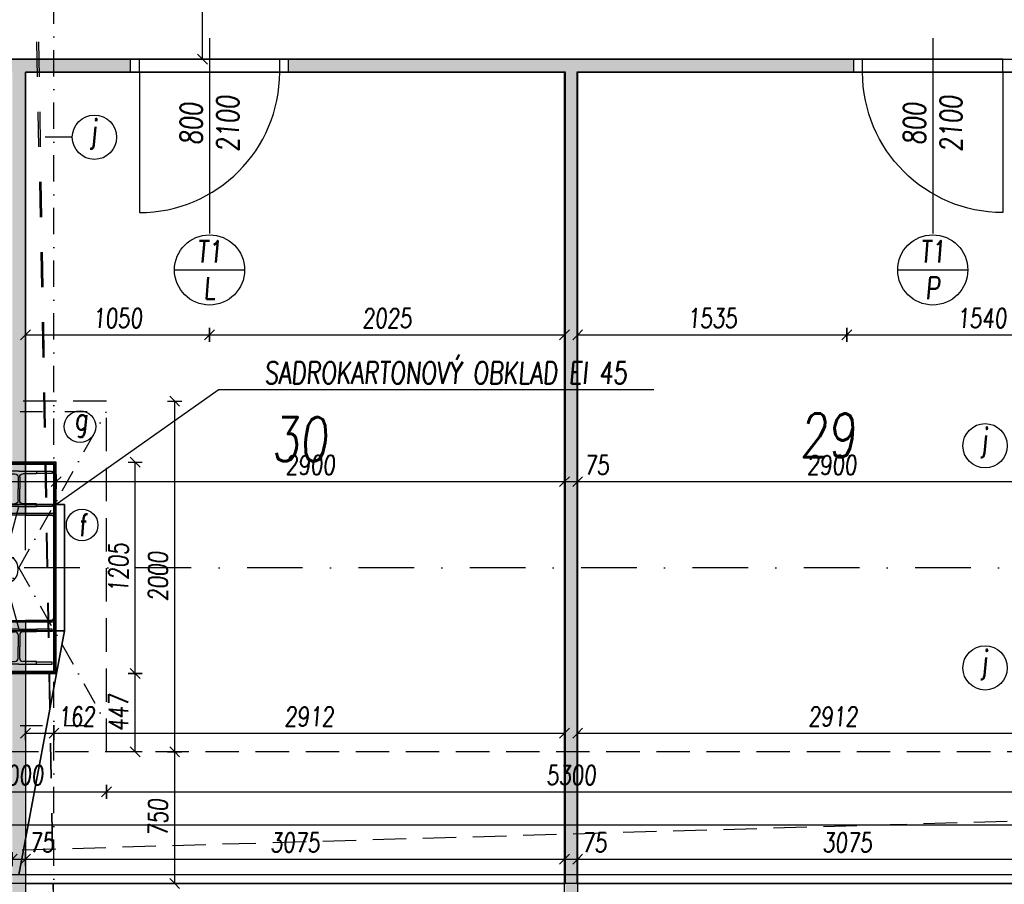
# Model space of a CAD drawing. Header units: millimetres. Extents: x 247761 to 294611, y 172579 to 236863.
# Tile 153 of 256: x 256715 to 262331, y 175051 to 179980. Entities that reach past the tile are written whole.
import ezdxf
from ezdxf.enums import TextEntityAlignment as Align

# ---------------------------------------------------------------- set-up
doc = ezdxf.new("R2010")
doc.units = ezdxf.units.MM
for name, pattern in [('CK_Čerchovaná 50', [6, 3, -1.5, 0, -1.5]), ('ČERCHOVANÁ', [25.4, 12.7, -6.35, 0, -6.35]), ('ČÁRKOVANÁ', [19.05, 12.7, -6.35]), ('ČÁRKOVANÁ01-01', [2, 1, -1])]:
    doc.linetypes.add(name, pattern=pattern)
for name, color, linetype in [('BOURÁNÍ PODLAHY', 30, 'Continuous'), ('FASÁDA DETAILNÍ', 4, 'Continuous'), ('HU-obrys', 3, 'Continuous'), ('HU-slaba odstin sedi 254', 254, 'Continuous'), ('KOTY', 7, 'Continuous'), ('KOTY 50', 7, 'Continuous'), ('KOTY-DVERE', 8, 'Continuous'), ('KÓTY BOURÁNÍ', 7, 'Continuous'), ('NOVA', 240, 'Continuous'), ('NOVÁ TENKÁ', 240, 'Continuous'), ('NOVÁ TLUSTÁ', 240, 'Continuous'), ('OSY', 7, 'Continuous'), ('POPIS2', 2, 'Continuous'), ('TENKA', 4, 'Continuous'), ('ŠRAFA', 253, 'Continuous')]:
    doc.layers.add(name, color=color, linetype=linetype)
doc.layers.add('DVERE', color=7, linetype='Continuous', true_color=0xf00000)
doc.layers.add('PLOCHY K PRONÁJMU', color=200, linetype='Continuous', plot=False)
doc.layers.add('PLOCHY_MISTNOSTI', color=180, linetype='Continuous', plot=False)
doc.styles.add('CS-ROMANS', font='romans.shx', dxfattribs={"width": 0.75, "oblique": 5})
doc.dimstyles.new('A_KÓTA_50', dxfattribs={"dimtxt": 110, "dimasz": 2, "dimexe": 100, "dimexo": 1500, "dimgap": 40, "dimtad": 1, "dimrnd": 1, "dimdsep": 46, "dimtxsty": 'CS-ROMANS', "dimblk": 'KOT_CARA20', "dimcen": 45, "dimse1": 1, "dimse2": 1, "dimclrd": 256, "dimclre": 256, "dimclrt": 256, "dimadec": 0, "dimazin": 0, "dimtfac": 1, "dimtix": 1, "dimtmove": 2, "dimatfit": 3, "dimldrblk": 'OBLIQUE', "dimfxl": 0, "dimtolj": 1, "dimarcsym": 0})

# ---------------------------------------------------------------- blocks, each defined once
blk = doc.blocks.new('A$C69D17D4D')
at = {"layer": 'FASÁDA DETAILNÍ'}
blk.add_lwpolyline([(1216, 1684), (-24484, 1684), (-24484, 24484), (1216, 24484)], close=True, dxfattribs=at)
blk = doc.blocks.new('NOVÁ PODLAHA')
at = {"layer": 'NOVA', "linetype": 'ČÁRKOVANÁ', "ltscale": 15}
blk.add_line((0, 0), (25700, 750), dxfattribs=at)
blk.add_lwpolyline([(750, 22050), (24950, 22050), (24950, 750), (750, 750)], close=True, dxfattribs=at)
at = {"layer": 'NOVA'}
blk.add_lwpolyline([(25700, 16457.5), (25700, 0), (0, 0), (0, 15942.5)], dxfattribs=at)
blk = doc.blocks.new('KOT_CARA20')
for p, q in [((0, 0), (-14.1, -14.1)), ((0, 20), (0, -20)), ((0, 0), (14.1, 14.1))]:
    blk.add_line(p, q)
blk = doc.blocks.new('*D64')
at = {"layer": 'Defpoints', "color": 0, "ltscale": 5, "transparency": 16777216}
for p in [(256673, 175379.5), (256748, 175384.7), (256748, 175193.8)]:
    blk.add_point(p, dxfattribs=at)
at = {"layer": 'KOTY 50', "lineweight": -2, "ltscale": 5, "transparency": 16777216}
for p, q in [((256671, 175193.8), (256669, 175193.8)), ((256673, 175193.8), (256748, 175193.8)), ((256750, 175193.8), (256752, 175193.8))]:
    blk.add_line(p, q, dxfattribs=at)
at = {"layer": 'KOTY 50', "lineweight": -2, "ltscale": 5, "transparency": 16777216, "xscale": 2, "yscale": 2, "zscale": 2}
blk.add_blockref('KOT_CARA20', (256673, 175193.8), dxfattribs=at)
at = {"layer": 'KOTY 50', "lineweight": -2, "ltscale": 5, "transparency": 16777216, "xscale": 2, "yscale": 2, "zscale": 2, "rotation": 180}
blk.add_blockref('KOT_CARA20', (256748, 175193.8), dxfattribs=at)
at = {"layer": 'KOTY 50', "ltscale": 5, "transparency": 16777216, "insert": (256841.3, 175288.8), "char_height": 110, "attachment_point": 5, "style": 'CS-ROMANS'}
blk.add_mtext('\\A1;75', dxfattribs=at)
blk = doc.blocks.new('_OBLIQUE')
at = {"color": 0, "linetype": 'ByBlock', "ltscale": 15}
blk.add_line((-0.5, -0.5), (0.5, 0.5), dxfattribs=at)
blk = doc.blocks.new('*D65')
at = {"layer": 'Defpoints', "color": 0, "ltscale": 5, "transparency": 16777216}
for p in [(259823, 175398.3), (256748, 175384.7), (259823, 175193.8)]:
    blk.add_point(p, dxfattribs=at)
at = {"layer": 'KOTY 50', "lineweight": -2, "ltscale": 5, "transparency": 16777216}
blk.add_line((256750, 175193.8), (259821, 175193.8), dxfattribs=at)
at = {"layer": 'KOTY 50', "lineweight": -2, "ltscale": 5, "transparency": 16777216, "xscale": 2, "yscale": 2, "zscale": 2, "rotation": 180}
blk.add_blockref('KOT_CARA20', (256748, 175193.8), dxfattribs=at)
at = {"layer": 'KOTY 50', "lineweight": -2, "ltscale": 5, "transparency": 16777216, "xscale": 2, "yscale": 2, "zscale": 2}
blk.add_blockref('KOT_CARA20', (259823, 175193.8), dxfattribs=at)
at = {"layer": 'KOTY 50', "ltscale": 5, "transparency": 16777216, "insert": (258285.5, 175288.8), "char_height": 110, "attachment_point": 5, "style": 'CS-ROMANS'}
blk.add_mtext('\\A1;3075', dxfattribs=at)
blk = doc.blocks.new('*D66')
at = {"layer": 'Defpoints', "color": 0, "ltscale": 5, "transparency": 16777216}
for p in [(259823, 175398.3), (259898, 175408.3), (259898, 175193.8)]:
    blk.add_point(p, dxfattribs=at)
at = {"layer": 'KOTY 50', "lineweight": -2, "ltscale": 5, "transparency": 16777216}
for p, q in [((259821, 175193.8), (259819, 175193.8)), ((259823, 175193.8), (259898, 175193.8)), ((259900, 175193.8), (259902, 175193.8))]:
    blk.add_line(p, q, dxfattribs=at)
at = {"layer": 'KOTY 50', "lineweight": -2, "ltscale": 5, "transparency": 16777216, "xscale": 2, "yscale": 2, "zscale": 2}
blk.add_blockref('KOT_CARA20', (259823, 175193.8), dxfattribs=at)
at = {"layer": 'KOTY 50', "lineweight": -2, "ltscale": 5, "transparency": 16777216, "xscale": 2, "yscale": 2, "zscale": 2, "rotation": 180}
blk.add_blockref('KOT_CARA20', (259898, 175193.8), dxfattribs=at)
at = {"layer": 'KOTY 50', "ltscale": 5, "transparency": 16777216, "insert": (259993.1, 175288.8), "char_height": 110, "attachment_point": 5, "style": 'CS-ROMANS'}
blk.add_mtext('\\A1;75', dxfattribs=at)
blk = doc.blocks.new('*D67')
at = {"layer": 'Defpoints', "color": 0, "ltscale": 5, "transparency": 16777216}
for p in [(259898, 175408.3), (262973, 175348.2), (262973, 175193.8)]:
    blk.add_point(p, dxfattribs=at)
at = {"layer": 'KOTY 50', "lineweight": -2, "ltscale": 5, "transparency": 16777216}
blk.add_line((259900, 175193.8), (262971, 175193.8), dxfattribs=at)
at = {"layer": 'KOTY 50', "lineweight": -2, "ltscale": 5, "transparency": 16777216, "xscale": 2, "yscale": 2, "zscale": 2, "rotation": 180}
blk.add_blockref('KOT_CARA20', (259898, 175193.8), dxfattribs=at)
at = {"layer": 'KOTY 50', "lineweight": -2, "ltscale": 5, "transparency": 16777216, "xscale": 2, "yscale": 2, "zscale": 2}
blk.add_blockref('KOT_CARA20', (262973, 175193.8), dxfattribs=at)
at = {"layer": 'KOTY 50', "ltscale": 5, "transparency": 16777216, "insert": (261435.5, 175288.8), "char_height": 110, "attachment_point": 5, "style": 'CS-ROMANS'}
blk.add_mtext('\\A1;3075', dxfattribs=at)
blk = doc.blocks.new('*D80')
at = {"layer": 'Defpoints', "color": 0, "ltscale": 5, "transparency": 16777216}
for p in [(256748, 176555.3), (256910.5, 176555.3), (256910.5, 175911.6)]:
    blk.add_point(p, dxfattribs=at)
at = {"layer": 'KOTY 50', "lineweight": -2, "ltscale": 5, "transparency": 16777216}
blk.add_line((256750, 175911.6), (256908.5, 175911.6), dxfattribs=at)
at = {"layer": 'KOTY 50', "lineweight": -2, "ltscale": 5, "transparency": 16777216, "xscale": 2, "yscale": 2, "zscale": 2, "rotation": 180}
blk.add_blockref('KOT_CARA20', (256748, 175911.6), dxfattribs=at)
at = {"layer": 'KOTY 50', "lineweight": -2, "ltscale": 5, "transparency": 16777216, "xscale": 2, "yscale": 2, "zscale": 2}
blk.add_blockref('KOT_CARA20', (256910.5, 175911.6), dxfattribs=at)
at = {"layer": 'KOTY 50', "ltscale": 5, "transparency": 16777216, "insert": (257039.7, 176006.6), "char_height": 110, "attachment_point": 5, "style": 'CS-ROMANS'}
blk.add_mtext('\\A1;162', dxfattribs=at)
blk = doc.blocks.new('*D81')
at = {"layer": 'Defpoints', "color": 0, "ltscale": 5, "transparency": 16777216}
for p in [(256910.5, 176555.3), (259823, 176057.1), (259823, 175911.6)]:
    blk.add_point(p, dxfattribs=at)
at = {"layer": 'KOTY 50', "lineweight": -2, "ltscale": 5, "transparency": 16777216}
blk.add_line((256912.5, 175911.6), (259821, 175911.6), dxfattribs=at)
at = {"layer": 'KOTY 50', "lineweight": -2, "ltscale": 5, "transparency": 16777216, "xscale": 2, "yscale": 2, "zscale": 2, "rotation": 180}
blk.add_blockref('KOT_CARA20', (256910.5, 175911.6), dxfattribs=at)
at = {"layer": 'KOTY 50', "lineweight": -2, "ltscale": 5, "transparency": 16777216, "xscale": 2, "yscale": 2, "zscale": 2}
blk.add_blockref('KOT_CARA20', (259823, 175911.6), dxfattribs=at)
at = {"layer": 'KOTY 50', "ltscale": 5, "transparency": 16777216, "insert": (258366.8, 176006.6), "char_height": 110, "attachment_point": 5, "style": 'CS-ROMANS'}
blk.add_mtext('\\A1;2912', dxfattribs=at)
blk = doc.blocks.new('*D82')
at = {"layer": 'Defpoints', "color": 0, "ltscale": 5, "transparency": 16777216}
for p in [(262810.5, 176555.3), (259898, 176261.3), (262810.5, 175911.6)]:
    blk.add_point(p, dxfattribs=at)
at = {"layer": 'KOTY 50', "lineweight": -2, "ltscale": 5, "transparency": 16777216}
blk.add_line((259900, 175911.6), (262808.5, 175911.6), dxfattribs=at)
at = {"layer": 'KOTY 50', "lineweight": -2, "ltscale": 5, "transparency": 16777216, "xscale": 2, "yscale": 2, "zscale": 2, "rotation": 180}
blk.add_blockref('KOT_CARA20', (259898, 175911.6), dxfattribs=at)
at = {"layer": 'KOTY 50', "lineweight": -2, "ltscale": 5, "transparency": 16777216, "xscale": 2, "yscale": 2, "zscale": 2}
blk.add_blockref('KOT_CARA20', (262810.5, 175911.6), dxfattribs=at)
at = {"layer": 'KOTY 50', "ltscale": 5, "transparency": 16777216, "insert": (261354.3, 176006.6), "char_height": 110, "attachment_point": 5, "style": 'CS-ROMANS'}
blk.add_mtext('\\A1;2912', dxfattribs=at)
blk = doc.blocks.new('*D98')
at = {"layer": 'Defpoints', "color": 0, "ltscale": 5, "transparency": 16777216}
for p in [(256748, 179680.3), (257798, 179607.8), (257798, 178183)]:
    blk.add_point(p, dxfattribs=at)
at = {"layer": 'KOTY 50', "lineweight": -2, "ltscale": 5, "transparency": 16777216}
blk.add_line((256750, 178183), (257796, 178183), dxfattribs=at)
at = {"layer": 'KOTY 50', "lineweight": -2, "ltscale": 5, "transparency": 16777216, "xscale": 2, "yscale": 2, "zscale": 2, "rotation": 180}
blk.add_blockref('KOT_CARA20', (256748, 178183), dxfattribs=at)
at = {"layer": 'KOTY 50', "lineweight": -2, "ltscale": 5, "transparency": 16777216, "xscale": 2, "yscale": 2, "zscale": 2}
blk.add_blockref('KOT_CARA20', (257798, 178183), dxfattribs=at)
at = {"layer": 'KOTY 50', "ltscale": 5, "transparency": 16777216, "insert": (257273, 178278), "char_height": 110, "attachment_point": 5, "style": 'CS-ROMANS'}
blk.add_mtext('\\A1;1050', dxfattribs=at)
blk = doc.blocks.new('*D99')
at = {"layer": 'Defpoints', "color": 0, "ltscale": 5, "transparency": 16777216}
for p in [(257798, 179607.8), (259823, 178963.9), (259823, 178183)]:
    blk.add_point(p, dxfattribs=at)
at = {"layer": 'KOTY 50', "lineweight": -2, "ltscale": 5, "transparency": 16777216}
blk.add_line((257800, 178183), (259821, 178183), dxfattribs=at)
at = {"layer": 'KOTY 50', "lineweight": -2, "ltscale": 5, "transparency": 16777216, "xscale": 2, "yscale": 2, "zscale": 2, "rotation": 180}
blk.add_blockref('KOT_CARA20', (257798, 178183), dxfattribs=at)
at = {"layer": 'KOTY 50', "lineweight": -2, "ltscale": 5, "transparency": 16777216, "xscale": 2, "yscale": 2, "zscale": 2}
blk.add_blockref('KOT_CARA20', (259823, 178183), dxfattribs=at)
at = {"layer": 'KOTY 50', "ltscale": 5, "transparency": 16777216, "insert": (258810.5, 178278), "char_height": 110, "attachment_point": 5, "style": 'CS-ROMANS'}
blk.add_mtext('\\A1;2025', dxfattribs=at)
blk = doc.blocks.new('*D100')
at = {"layer": 'Defpoints', "color": 0, "ltscale": 5, "transparency": 16777216}
for p in [(259898, 179680.3), (261433, 179680.3), (261433, 178183)]:
    blk.add_point(p, dxfattribs=at)
at = {"layer": 'KOTY 50', "lineweight": -2, "ltscale": 5, "transparency": 16777216}
blk.add_line((259900, 178183), (261431, 178183), dxfattribs=at)
at = {"layer": 'KOTY 50', "lineweight": -2, "ltscale": 5, "transparency": 16777216, "xscale": 2, "yscale": 2, "zscale": 2, "rotation": 180}
blk.add_blockref('KOT_CARA20', (259898, 178183), dxfattribs=at)
at = {"layer": 'KOTY 50', "lineweight": -2, "ltscale": 5, "transparency": 16777216, "xscale": 2, "yscale": 2, "zscale": 2}
blk.add_blockref('KOT_CARA20', (261433, 178183), dxfattribs=at)
at = {"layer": 'KOTY 50', "ltscale": 5, "transparency": 16777216, "insert": (260665.5, 178278), "char_height": 110, "attachment_point": 5, "style": 'CS-ROMANS'}
blk.add_mtext('\\A1;1535', dxfattribs=at)
blk = doc.blocks.new('*D101')
at = {"layer": 'Defpoints', "color": 0, "ltscale": 5, "transparency": 16777216}
for p in [(261433, 179680.3), (262973, 179283.1), (262973, 178183)]:
    blk.add_point(p, dxfattribs=at)
at = {"layer": 'KOTY 50', "lineweight": -2, "ltscale": 5, "transparency": 16777216}
blk.add_line((261435, 178183), (262971, 178183), dxfattribs=at)
at = {"layer": 'KOTY 50', "lineweight": -2, "ltscale": 5, "transparency": 16777216, "xscale": 2, "yscale": 2, "zscale": 2, "rotation": 180}
blk.add_blockref('KOT_CARA20', (261433, 178183), dxfattribs=at)
at = {"layer": 'KOTY 50', "lineweight": -2, "ltscale": 5, "transparency": 16777216, "xscale": 2, "yscale": 2, "zscale": 2}
blk.add_blockref('KOT_CARA20', (262973, 178183), dxfattribs=at)
at = {"layer": 'KOTY 50', "ltscale": 5, "transparency": 16777216, "insert": (262203, 178278), "char_height": 110, "attachment_point": 5, "style": 'CS-ROMANS'}
blk.add_mtext('\\A1;1540', dxfattribs=at)
blk = doc.blocks.new('*D316')
at = {"layer": 'Defpoints', "color": 0, "ltscale": 5, "transparency": 16777216}
for p in [(257757.6, 181655.3), (258010.5, 181655.3), (257757.4, 179755.3)]:
    blk.add_point(p, dxfattribs=at)
at = {"layer": 'KOTY 50', "lineweight": -2, "ltscale": 5, "transparency": 16777216}
blk.add_line((257757.6, 179757.3), (257757.6, 181653.3), dxfattribs=at)
at = {"layer": 'KOTY 50', "lineweight": -2, "ltscale": 5, "transparency": 16777216, "xscale": 2, "yscale": 2, "zscale": 2}
for p, rotation in [((257757.6, 181655.3), 90), ((257757.6, 179755.3), 270)]:
    blk.add_blockref('KOT_CARA20', p, dxfattribs=dict(at, rotation=rotation))
at = {"layer": 'KOTY 50', "ltscale": 5, "transparency": 16777216, "insert": (257662.6, 180705.3), "char_height": 110, "attachment_point": 5, "rotation": 90, "style": 'CS-ROMANS'}
blk.add_mtext('\\A1;1900', dxfattribs=at)
blk = doc.blocks.new('*D644')
at = {"layer": 'Defpoints', "color": 0, "ltscale": 5, "transparency": 16777216}
for p in [(250910.5, 175805.3), (275110.5, 175805.3), (275110.5, 175389.1)]:
    blk.add_point(p, dxfattribs=at)
at = {"layer": 'KOTY 50', "lineweight": -2, "ltscale": 5, "transparency": 16777216}
blk.add_line((250912.5, 175389.1), (275108.5, 175389.1), dxfattribs=at)
at = {"layer": 'KOTY 50', "lineweight": -2, "ltscale": 5, "transparency": 16777216, "xscale": 2, "yscale": 2, "zscale": 2, "rotation": 180}
blk.add_blockref('KOT_CARA20', (250910.5, 175389.1), dxfattribs=at)
at = {"layer": 'KOTY 50', "lineweight": -2, "ltscale": 5, "transparency": 16777216, "xscale": 2, "yscale": 2, "zscale": 2}
blk.add_blockref('KOT_CARA20', (275110.5, 175389.1), dxfattribs=at)
at = {"layer": 'KOTY 50', "ltscale": 5, "transparency": 16777216, "insert": (263010.5, 175484.1), "char_height": 110, "attachment_point": 5, "style": 'CS-ROMANS'}
blk.add_mtext('\\A1;24200', dxfattribs=at)
blk = doc.blocks.new('A$C7B991C02')
at = {"layer": 'HU-slaba odstin sedi 254'}
h = blk.add_hatch(color=256, dxfattribs=at)
h.dxf.hatch_style = 1
h.paths.add_polyline_path([(0.1, 0), (0, 0), (-0.1, 0), (-0.1, -0.015), (-0.0225, -0.015, -0.414214), (-0.0045, -0.033), (-0.0045, -0.1), (-0.0045, -0.167, -0.414214), (-0.0225, -0.185), (-0.1, -0.185), (-0.1, -0.2), (0, -0.2), (0.1, -0.2), (0.1, -0.185), (0.0225, -0.185, -0.414214), (0.0045, -0.167), (0.0045, -0.1), (0.0045, -0.033, -0.414214), (0.0225, -0.015), (0.1, -0.015)])
for p, q in [((0, 0), (-0.1, 0)), ((-0.1, 0), (-0.1, -0.015)), ((0, 0), (0.1, 0)), ((0.1, 0), (0.1, -0.015)), ((-0.1, -0.015), (-0.0225, -0.015)), ((-0.0045, -0.033), (-0.0045, -0.1)), ((0.0045, -0.033), (0.0045, -0.1)), ((0.1, -0.015), (0.0225, -0.015)), ((-0.0045, -0.167), (-0.0045, -0.1)), ((0.0045, -0.167), (0.0045, -0.1)), ((-0.1, -0.185), (-0.0225, -0.185)), ((-0.1, -0.2), (-0.1, -0.185)), ((0, -0.2), (-0.1, -0.2)), ((0, -0.2), (0.1, -0.2)), ((0.1, -0.185), (0.0225, -0.185)), ((0.1, -0.2), (0.1, -0.185))]:
    blk.add_line(p, q)
for centre, start, end in [((-0.0225, -0.033), 0, 90), ((0.0225, -0.033), 90, 180), ((-0.0225, -0.167), 270, 0), ((0.0225, -0.167), 180, 270)]:
    blk.add_arc(centre, 0.018, start, end)
blk = doc.blocks.new('dfwsfwe')
at = {"layer": 'HU-obrys', "ltscale": 100}
blk.add_lwpolyline([(191118.7, 180449.4), (191118.7, 179869.4), (191128.7, 179859.4), (191508.7, 179859.4), (191518.7, 179869.4), (191518.7, 180449.4), (191508.7, 180459.4), (191128.7, 180459.4)], close=True, dxfattribs=at)
at = {"layer": 'KÓTY BOURÁNÍ'}
for p, q in [((191246.3, 180236.8), (191318.7, 180509.4)), ((191247.5, 180062.9), (191318.7, 179809.4))]:
    blk.add_line(p, q, dxfattribs=at)
blk.add_circle((191223.1, 180149.7), 90.1, dxfattribs=at)
at = {"layer": 'NOVÁ TENKÁ'}
for p, q in [((191218.7, 180709.4), (191128.7, 180709.4)), ((191128.7, 180709.4), (191128.7, 180697.4)), ((191128.7, 180697.4), (191218.7, 180697.4)), ((191418.7, 180709.4), (191508.7, 180709.4)), ((191508.7, 180697.4), (191418.7, 180697.4)), ((191508.7, 180709.4), (191508.7, 180697.4)), ((191218.7, 180521.4), (191128.7, 180521.4)), ((191128.7, 180521.4), (191128.7, 180509.4)), ((191128.7, 180509.4), (191218.7, 180509.4)), ((191418.7, 180521.4), (191508.7, 180521.4)), ((191508.7, 180509.4), (191418.7, 180509.4)), ((191508.7, 180521.4), (191508.7, 180509.4)), ((191128.7, 179797.4), (191128.7, 179809.4)), ((191128.7, 179809.4), (191218.7, 179809.4)), ((191218.7, 179797.4), (191128.7, 179797.4)), ((191508.7, 179809.4), (191418.7, 179809.4)), ((191418.7, 179797.4), (191508.7, 179797.4)), ((191508.7, 179797.4), (191508.7, 179809.4)), ((191128.7, 179609.4), (191128.7, 179621.4)), ((191128.7, 179621.4), (191218.7, 179621.4)), ((191218.7, 179609.4), (191128.7, 179609.4)), ((191508.7, 179621.4), (191418.7, 179621.4)), ((191418.7, 179609.4), (191508.7, 179609.4)), ((191508.7, 179609.4), (191508.7, 179621.4))]:
    blk.add_line(p, q, dxfattribs=at)
for points in [[(191118.7, 180749.4), (191518.7, 180749.4), (191518.7, 180469.4), (191118.7, 180469.4)], [(191118.7, 179569.4), (191518.7, 179569.4), (191518.7, 179849.4), (191118.7, 179849.4)]]:
    blk.add_lwpolyline(points, close=True, dxfattribs=at)
at = {"layer": 'NOVÁ TLUSTÁ', "ltscale": 5}
for points in [[(191106.2, 179556.9), (191531.2, 179556.9), (191531.2, 180761.9), (191106.2, 180761.9)], [(191112.4, 179563.1), (191524.9, 179563.1), (191524.9, 180755.6), (191112.4, 180755.6)], [(191118.7, 179569.4), (191518.7, 179569.4), (191518.7, 180749.4), (191118.7, 180749.4)]]:
    blk.add_lwpolyline(points, close=True, dxfattribs=at)
at = {"layer": 'NOVÁ TENKÁ', "xscale": -1000, "yscale": 1000, "zscale": 0.5, "rotation": 180}
blk.add_blockref('A$C7B991C02', (191318.7, 180509.4), dxfattribs=at)
at = {"layer": 'NOVÁ TENKÁ', "xscale": 1000, "yscale": 1000, "zscale": 0.5}
blk.add_blockref('A$C7B991C02', (191318.7, 179809.4), dxfattribs=at)
at = {"layer": 'KÓTY BOURÁNÍ', "insert": (191199.3, 180154.5), "char_height": 125, "width": 78.647, "attachment_point": 4, "style": 'CS-ROMANS'}
blk.add_mtext('\\A1;b', dxfattribs=at)
blk = doc.blocks.new('*D528')
at = {"layer": 'Defpoints', "color": 0, "ltscale": 5, "transparency": 16777216}
for p in [(256210.5, 175805.3), (257210.5, 175805.3), (257210.5, 175577.8)]:
    blk.add_point(p, dxfattribs=at)
at = {"layer": 'KOTY 50', "lineweight": -2, "ltscale": 5, "transparency": 16777216}
blk.add_line((256212.5, 175577.8), (257208.5, 175577.8), dxfattribs=at)
at = {"layer": 'KOTY 50', "lineweight": -2, "ltscale": 5, "transparency": 16777216, "xscale": 2, "yscale": 2, "zscale": 2, "rotation": 180}
blk.add_blockref('KOT_CARA20', (256210.5, 175577.8), dxfattribs=at)
at = {"layer": 'KOTY 50', "lineweight": -2, "ltscale": 5, "transparency": 16777216, "xscale": 2, "yscale": 2, "zscale": 2}
blk.add_blockref('KOT_CARA20', (257210.5, 175577.8), dxfattribs=at)
at = {"layer": 'KOTY 50', "ltscale": 5, "transparency": 16777216, "insert": (256710.5, 175672.8), "char_height": 110, "attachment_point": 5, "style": 'CS-ROMANS'}
blk.add_mtext('\\A1;1000', dxfattribs=at)
blk = doc.blocks.new('*D529')
at = {"layer": 'Defpoints', "color": 0, "ltscale": 5, "transparency": 16777216}
for p in [(257210.5, 175805.3), (262510.5, 175805.3), (262510.5, 175577.8)]:
    blk.add_point(p, dxfattribs=at)
at = {"layer": 'KOTY 50', "lineweight": -2, "ltscale": 5, "transparency": 16777216}
blk.add_line((257212.5, 175577.8), (262508.5, 175577.8), dxfattribs=at)
at = {"layer": 'KOTY 50', "lineweight": -2, "ltscale": 5, "transparency": 16777216, "xscale": 2, "yscale": 2, "zscale": 2, "rotation": 180}
blk.add_blockref('KOT_CARA20', (257210.5, 175577.8), dxfattribs=at)
at = {"layer": 'KOTY 50', "lineweight": -2, "ltscale": 5, "transparency": 16777216, "xscale": 2, "yscale": 2, "zscale": 2}
blk.add_blockref('KOT_CARA20', (262510.5, 175577.8), dxfattribs=at)
at = {"layer": 'KOTY 50', "ltscale": 5, "transparency": 16777216, "insert": (259860.5, 175672.8), "char_height": 110, "attachment_point": 5, "style": 'CS-ROMANS'}
blk.add_mtext('\\A1;5300', dxfattribs=at)
blk = doc.blocks.new('*D546')
at = {"layer": 'Defpoints', "color": 0, "ltscale": 5, "transparency": 16777216}
for p in [(257379.7, 175805.3), (257599.1, 175805.3), (257430.1, 175055.3)]:
    blk.add_point(p, dxfattribs=at)
at = {"layer": 'KOTY 50', "lineweight": -2, "ltscale": 5, "transparency": 16777216}
blk.add_line((257599.1, 175057.3), (257599.1, 175803.3), dxfattribs=at)
at = {"layer": 'KOTY 50', "lineweight": -2, "ltscale": 5, "transparency": 16777216, "xscale": 2, "yscale": 2, "zscale": 2}
for p, rotation in [((257599.1, 175805.3), 90), ((257599.1, 175055.3), 270)]:
    blk.add_blockref('KOT_CARA20', p, dxfattribs=dict(at, rotation=rotation))
at = {"layer": 'KOTY 50', "ltscale": 5, "transparency": 16777216, "insert": (257504.1, 175430.3), "char_height": 110, "attachment_point": 5, "rotation": 90, "style": 'CS-ROMANS'}
blk.add_mtext('\\A1;750', dxfattribs=at)
blk = doc.blocks.new('*D547')
at = {"layer": 'Defpoints', "color": 0, "ltscale": 5, "transparency": 16777216}
for p in [(257210.5, 177805.3), (257599.1, 177805.3), (257379.7, 175805.3)]:
    blk.add_point(p, dxfattribs=at)
at = {"layer": 'KOTY 50', "lineweight": -2, "ltscale": 5, "transparency": 16777216}
blk.add_line((257599.1, 175807.3), (257599.1, 177803.3), dxfattribs=at)
at = {"layer": 'KOTY 50', "lineweight": -2, "ltscale": 5, "transparency": 16777216, "xscale": 2, "yscale": 2, "zscale": 2}
for p, rotation in [((257599.1, 177805.3), 90), ((257599.1, 175805.3), 270)]:
    blk.add_blockref('KOT_CARA20', p, dxfattribs=dict(at, rotation=rotation))
at = {"layer": 'KOTY 50', "ltscale": 5, "transparency": 16777216, "insert": (257504.1, 176805.3), "char_height": 110, "attachment_point": 5, "rotation": 90, "style": 'CS-ROMANS'}
blk.add_mtext('\\A1;2000', dxfattribs=at)
blk = doc.blocks.new('*D575')
at = {"layer": 'Defpoints', "color": 0, "ltscale": 5, "transparency": 16777216}
for p in [(256498, 177457.8), (256923, 177346), (256923, 177304.4)]:
    blk.add_point(p, dxfattribs=at)
at = {"layer": 'KOTY 50', "lineweight": -2, "ltscale": 5, "transparency": 16777216}
blk.add_line((256500, 177346), (256921, 177346), dxfattribs=at)
at = {"layer": 'KOTY 50', "lineweight": -2, "ltscale": 5, "transparency": 16777216, "xscale": 2, "yscale": 2, "zscale": 2, "rotation": 180}
blk.add_blockref('KOT_CARA20', (256498, 177346), dxfattribs=at)
at = {"layer": 'KOTY 50', "lineweight": -2, "ltscale": 5, "transparency": 16777216, "xscale": 2, "yscale": 2, "zscale": 2}
blk.add_blockref('KOT_CARA20', (256923, 177346), dxfattribs=at)
at = {"layer": 'KOTY 50', "ltscale": 5, "transparency": 16777216, "insert": (256363.9, 177441), "char_height": 110, "attachment_point": 5, "style": 'CS-ROMANS'}
blk.add_mtext('\\A1;425', dxfattribs=at)
blk = doc.blocks.new('*D576')
at = {"layer": 'Defpoints', "color": 0, "ltscale": 5, "transparency": 16777216}
for p in [(256923, 177304.4), (259823, 177346), (259823, 177183.3)]:
    blk.add_point(p, dxfattribs=at)
at = {"layer": 'KOTY 50', "lineweight": -2, "ltscale": 5, "transparency": 16777216}
blk.add_line((256925, 177346), (259821, 177346), dxfattribs=at)
at = {"layer": 'KOTY 50', "lineweight": -2, "ltscale": 5, "transparency": 16777216, "xscale": 2, "yscale": 2, "zscale": 2, "rotation": 180}
blk.add_blockref('KOT_CARA20', (256923, 177346), dxfattribs=at)
at = {"layer": 'KOTY 50', "lineweight": -2, "ltscale": 5, "transparency": 16777216, "xscale": 2, "yscale": 2, "zscale": 2}
blk.add_blockref('KOT_CARA20', (259823, 177346), dxfattribs=at)
at = {"layer": 'KOTY 50', "ltscale": 5, "transparency": 16777216, "insert": (258373, 177441), "char_height": 110, "attachment_point": 5, "style": 'CS-ROMANS'}
blk.add_mtext('\\A1;2900', dxfattribs=at)
blk = doc.blocks.new('*D577')
at = {"layer": 'Defpoints', "color": 0, "ltscale": 5, "transparency": 16777216}
for p in [(259898, 177346), (259823, 177183.3), (259898, 177183.3)]:
    blk.add_point(p, dxfattribs=at)
at = {"layer": 'KOTY 50', "lineweight": -2, "ltscale": 5, "transparency": 16777216}
for p, q in [((259821, 177346), (259819, 177346)), ((259823, 177346), (259898, 177346)), ((259900, 177346), (259902, 177346))]:
    blk.add_line(p, q, dxfattribs=at)
at = {"layer": 'KOTY 50', "lineweight": -2, "ltscale": 5, "transparency": 16777216, "xscale": 2, "yscale": 2, "zscale": 2}
blk.add_blockref('KOT_CARA20', (259823, 177346), dxfattribs=at)
at = {"layer": 'KOTY 50', "lineweight": -2, "ltscale": 5, "transparency": 16777216, "xscale": 2, "yscale": 2, "zscale": 2, "rotation": 180}
blk.add_blockref('KOT_CARA20', (259898, 177346), dxfattribs=at)
at = {"layer": 'KOTY 50', "ltscale": 5, "transparency": 16777216, "insert": (260006.2, 177441), "char_height": 110, "attachment_point": 5, "style": 'CS-ROMANS'}
blk.add_mtext('\\A1;75', dxfattribs=at)
blk = doc.blocks.new('*D578')
at = {"layer": 'Defpoints', "color": 0, "ltscale": 5, "transparency": 16777216}
for p in [(262798, 177346), (262798, 177310.6), (259898, 177183.3)]:
    blk.add_point(p, dxfattribs=at)
at = {"layer": 'KOTY 50', "lineweight": -2, "ltscale": 5, "transparency": 16777216}
blk.add_line((259900, 177346), (262796, 177346), dxfattribs=at)
at = {"layer": 'KOTY 50', "lineweight": -2, "ltscale": 5, "transparency": 16777216, "xscale": 2, "yscale": 2, "zscale": 2, "rotation": 180}
blk.add_blockref('KOT_CARA20', (259898, 177346), dxfattribs=at)
at = {"layer": 'KOTY 50', "lineweight": -2, "ltscale": 5, "transparency": 16777216, "xscale": 2, "yscale": 2, "zscale": 2}
blk.add_blockref('KOT_CARA20', (262798, 177346), dxfattribs=at)
at = {"layer": 'KOTY 50', "ltscale": 5, "transparency": 16777216, "insert": (261348, 177441), "char_height": 110, "attachment_point": 5, "style": 'CS-ROMANS'}
blk.add_mtext('\\A1;2900', dxfattribs=at)
blk = doc.blocks.new('*D587')
at = {"layer": 'Defpoints', "color": 0, "ltscale": 5, "transparency": 16777216}
for p in [(256923, 176252.8), (257373.7, 176252.8), (257304.6, 175805.3)]:
    blk.add_point(p, dxfattribs=at)
at = {"layer": 'KOTY 50', "lineweight": -2, "ltscale": 5, "transparency": 16777216}
blk.add_line((257373.7, 175807.3), (257373.7, 176250.8), dxfattribs=at)
at = {"layer": 'KOTY 50', "lineweight": -2, "ltscale": 5, "transparency": 16777216, "xscale": 2, "yscale": 2, "zscale": 2}
for p, rotation in [((257373.7, 176252.8), 90), ((257373.7, 175805.3), 270)]:
    blk.add_blockref('KOT_CARA20', p, dxfattribs=dict(at, rotation=rotation))
at = {"layer": 'KOTY 50', "ltscale": 5, "transparency": 16777216, "insert": (257278.7, 176029), "char_height": 110, "attachment_point": 5, "rotation": 90, "style": 'CS-ROMANS'}
blk.add_mtext('\\A1;447', dxfattribs=at)
blk = doc.blocks.new('*D588')
at = {"layer": 'Defpoints', "color": 0, "ltscale": 5, "transparency": 16777216}
for p in [(256923, 177457.8), (257373.7, 177457.8), (256923, 176252.8)]:
    blk.add_point(p, dxfattribs=at)
at = {"layer": 'KOTY 50', "lineweight": -2, "ltscale": 5, "transparency": 16777216}
blk.add_line((257373.7, 176254.8), (257373.7, 177455.8), dxfattribs=at)
at = {"layer": 'KOTY 50', "lineweight": -2, "ltscale": 5, "transparency": 16777216, "xscale": 2, "yscale": 2, "zscale": 2}
for p, rotation in [((257373.7, 177457.8), 90), ((257373.7, 176252.8), 270)]:
    blk.add_blockref('KOT_CARA20', p, dxfattribs=dict(at, rotation=rotation))
at = {"layer": 'KOTY 50', "ltscale": 5, "transparency": 16777216, "insert": (257278.7, 176855.3), "char_height": 110, "attachment_point": 5, "rotation": 90, "style": 'CS-ROMANS'}
blk.add_mtext('\\A1;1205', dxfattribs=at)

msp = doc.modelspace()

# ---------------------------------------------------------------- hatches: boundary and pattern name
at = {"layer": 'ŠRAFA', "ltscale": 5}
h = msp.add_hatch(dxfattribs=at)
h.set_pattern_fill('ANSI36', color=256, scale=10)
h.paths.add_polyline_path([(256223.017, 179755.259), (257348.017, 179755.259), (257348.017, 179680.259), (256748.017, 179680.259), (256748.017, 177155.259), (256673.017, 177155.259), (256673.017, 179680.259), (256223.017, 179680.259)])
h.paths.add_polyline_path([(256673.017, 176555.259), (256748.017, 176555.259), (256748.017, 174855.259), (256673.017, 174855.259)])
h.paths.add_polyline_path([(258248.017, 179755.259), (258248.017, 179680.259), (259828.017, 179680.259), (259828.017, 174686.259), (259893.017, 174686.259), (259893.017, 179680.259), (261473.017, 179680.259), (261473.017, 179755.259)])

# ---------------------------------------------------------------- linework, layer by layer
at = {"layer": 'BOURÁNÍ PODLAHY', "color": 6, "linetype": 'ČERCHOVANÁ', "ltscale": 10}
for p, q in [((256210.517, 175965.259), (257210.517, 177745.259)), ((256210.517, 177745.259), (257210.517, 175965.259)), ((256210.517, 177745.259), (257210.517, 177745.259)), ((256210.517, 175955.259), (257210.517, 175955.259))]:
    msp.add_line(p, q, dxfattribs=at)
at = {"layer": 'DVERE'}
for points in [[(257348.017, 179680.259), (257348.017, 179755.259)], [(257398.017, 179680.259), (257398.017, 179755.259)], [(258198.017, 179755.259), (257398.017, 179755.259)], [(258198.017, 179680.259), (258198.017, 179755.259)], [(258248.017, 179680.259), (258248.017, 179755.259)], [(261473.017, 179680.259), (261473.017, 179755.259)], [(261523.017, 179680.259), (261523.017, 179755.259)], [(262323.017, 179755.259), (261523.017, 179755.259)], [(262323.017, 179680.259), (262323.017, 179755.259)], [(257398.017, 179680.259), (258198.017, 179680.259)], [(261523.017, 179680.259), (262323.017, 179680.259)]]:
    msp.add_lwpolyline(points, dxfattribs=at)
for points in [[(257398.017, 179680.259), (257398.017, 178880.259, 0.41421356), (258198.017, 179680.259)], [(262323.017, 179680.259), (262323.017, 178880.259, -0.41421356), (261523.017, 179680.259)]]:
    msp.add_lwpolyline(points, format="xyb", dxfattribs=at)
at = {"layer": 'KOTY', "linetype": 'ČÁRKOVANÁ01-01', "ltscale": 200}
for q in [(256460.517, 198055.259), (256510.517, 198055.259)]:
    msp.add_line((256910.517, 174855.259), q, dxfattribs=at)
at = {"layer": 'KOTY'}
for p in [(256916.048, 177211.259), (260331.966, 177869.557)]:
    msp.add_line(p, (257846.576, 177869.557), dxfattribs=at)
at = {"layer": 'KOTY-DVERE'}
for p, q in [((257798.017, 179873.986), (257798.017, 178761.13)), ((261923.017, 179873.986), (261923.017, 178761.13)), ((257598.017, 178553.178), (257998.017, 178553.178)), ((261723.017, 178553.178), (262123.017, 178553.178))]:
    msp.add_line(p, q, dxfattribs=at)
at = {"layer": 'KOTY-DVERE', "ltscale": 5}
msp.add_line((257015.077, 179309.664), (256860.788, 179309.664), dxfattribs=at)
at = {"layer": 'KOTY-DVERE'}
for centre, radius in [((257141.634, 179309.664), 126.556), ((257798.017, 178553.178), 200), ((261923.017, 178553.178), 200), ((262221.6, 177550.674), 126.556), ((262221.6, 176284.357), 126.556)]:
    msp.add_circle(centre, radius, dxfattribs=at)
at = {"layer": 'KÓTY BOURÁNÍ'}
msp.add_circle((257059.262, 177659.999), 90.135, dxfattribs=at)
at = {"layer": 'KÓTY BOURÁNÍ', "color": 6}
msp.add_circle((257071.33, 177098.494), 90.135, dxfattribs=at)
at = {"layer": 'NOVA'}
for points in [[(261523.017, 179755.259), (256673.017, 179755.259)], [(261838.017, 179755.259), (263010.517, 179755.259)], [(256748.017, 176955.259), (256748.017, 179680.259), (259828.017, 179680.259)], [(259893.017, 179680.259), (261523.017, 179680.259)], [(261838.017, 179680.259), (262973.017, 179680.259)], [(256748.017, 176555.259), (256748.017, 174855.259)]]:
    msp.add_lwpolyline(points, dxfattribs=at)
at = {"layer": 'NOVA', "linetype": 'ČÁRKOVANÁ', "ltscale": 15}
msp.add_lwpolyline([(257210.517, 175805.259), (257210.517, 177805.259), (256210.517, 177805.259), (256210.517, 175805.259)], dxfattribs=at)
at = {"layer": 'NOVÁ TENKÁ', "ltscale": 5}
for p, q in [((259823.017, 174686.259), (259823.017, 179680.259)), ((259898.017, 174686.259), (259898.017, 179680.259))]:
    msp.add_line(p, q, dxfattribs=at)
at = {"layer": 'OSY', "linetype": 'ČERCHOVANÁ', "ltscale": 25}
msp.add_line((276747.073, 176855.259), (249108.101, 176855.259), dxfattribs=at)
at = {"layer": 'PLOCHY K PRONÁJMU', "ltscale": 5}
msp.add_lwpolyline([(250210.517, 197805.259), (275810.517, 197805.259), (275810.517, 175105.259), (250210.517, 175105.259)], close=True, dxfattribs=at)
at = {"layer": 'PLOCHY K PRONÁJMU', "color": 70, "ltscale": 5}
msp.add_lwpolyline([(256450.517, 177215.259), (256970.517, 177215.259), (256970.517, 176495.259), (256450.517, 176495.259)], close=True, dxfattribs=at)
at = {"layer": 'PLOCHY K PRONÁJMU', "ltscale": 5}
for points in [[(269310.517, 175105.259), (263010.517, 175105.259), (263270.517, 176495.259), (263270.517, 177215.259), (262750.517, 177215.259), (262750.517, 176495.259), (263270.517, 176495.259), (263010.517, 175105.259), (256710.517, 175105.259), (256970.517, 176495.259), (256970.517, 177215.259), (256450.517, 177215.259)], [(256450.517, 176495.259), (256970.517, 176495.259), (256710.517, 175105.259)]]:
    msp.add_lwpolyline(points, dxfattribs=at)
at = {"layer": 'PLOCHY_MISTNOSTI', "ltscale": 5}
for points in [[(254873.017, 179755.259), (271148.017, 179755.259), (271148.017, 181617.759), (269510.517, 181617.759), (269510.517, 181455.259), (269110.517, 181455.259), (269110.517, 181655.259), (263210.517, 181655.259), (263210.517, 181455.259), (262810.517, 181455.259), (262810.517, 181655.259), (256910.517, 181655.259), (256910.517, 181455.259), (256510.517, 181455.259), (256510.517, 181617.759), (254873.017, 181617.759), (254873.017, 179755.259)], [(256748.017, 175055.259), (259828.017, 175055.259), (259828.017, 179680.259), (256748.017, 179680.259), (256748.017, 177155.259), (256910.517, 177155.259), (256910.517, 176555.259), (256748.017, 176555.259), (256748.017, 175055.259)], [(259893.017, 175055.259), (262973.017, 175055.259), (262973.017, 176555.259), (262810.517, 176555.259), (262810.517, 177155.259), (262973.017, 177155.259), (262973.017, 179680.259), (259893.017, 179680.259), (259893.017, 175055.259)]]:
    msp.add_lwpolyline(points, close=True, dxfattribs=at)
at = {"layer": 'TENKA', "linetype": 'CK_Čerchovaná 50', "ltscale": 50}
for q in [(256910.517, 198055.259), (256910.517, 176555.259)]:
    msp.add_line((256910.517, 174855.259), q, dxfattribs=at)
at = {"layer": 'TENKA', "ltscale": 20}
msp.add_lwpolyline([(262973.017, 175055.259), (256748.017, 175055.259)], dxfattribs=at)

# ---------------------------------------------------------------- block references
at = {"layer": 'KOTY'}
msp.add_blockref('NOVÁ PODLAHA', (250160.517, 175055.259), dxfattribs=at)
at = {"layer": 'NOVA', "ltscale": 300}
msp.add_blockref('A$C69D17D4D', (274644.517, 173371.259), dxfattribs=at)
at = {"layer": 'NOVÁ TLUSTÁ'}
msp.add_blockref('dfwsfwe', (65391.834, -3304.129), dxfattribs=at)

# ---------------------------------------------------------------- texts
at = {"layer": 'KOTY', "ltscale": 20, "style": 'CS-ROMANS', "oblique": 5, "width": 0.75}
msp.add_text('SADROKARTONOVÝ OBKLAD EI 45', height=125, dxfattribs=at).set_placement((259145.028, 177987.418), align=Align.MIDDLE)
at = {"layer": 'KOTY-DVERE', "char_height": 125, "attachment_point": 5, "rotation": 90, "style": 'CS-ROMANS'}
for insert in [(257798.017, 179386.583), (261923.017, 179386.583)]:
    msp.add_mtext('\\A1;800\\P2100', dxfattribs=dict(at, insert=insert))
at = {"layer": 'KOTY-DVERE', "char_height": 125, "attachment_point": 5, "style": 'CS-ROMANS'}
for s, width, insert in [('j', 141.62944, (257136.431, 179326.565)), ('T1\\PL', 125, (257798.017, 178553.178)), ('T1\\PP', 125, (261923.017, 178553.178)), ('j', 141.62944, (262216.398, 177567.574)), ('j', 141.62944, (262216.398, 176301.258))]:
    msp.add_mtext_dynamic_manual_height_columns(s, width=width, gutter_width=12.5, heights=[0], dxfattribs=dict(at, insert=insert))
at = {"layer": 'KÓTY BOURÁNÍ', "insert": (257027.79, 177683.607), "char_height": 125, "width": 78.64742, "attachment_point": 4, "style": 'CS-ROMANS'}
msp.add_mtext('\\A1;g', dxfattribs=at)
at = {"layer": 'KÓTY BOURÁNÍ', "color": 6, "insert": (257050.886, 177098.103), "char_height": 125, "attachment_point": 4, "style": 'CS-ROMANS'}
msp.add_mtext('\\A1;f', dxfattribs=at)
at = {"layer": 'POPIS2', "ltscale": 15, "style": 'CS-ROMANS', "oblique": 5, "width": 0.75}
for s, p in [('30', (258150.877, 177463.007)), ('29', (261164.02, 177484.758))]:
    msp.add_text(s, height=250, dxfattribs=at).set_placement(p)

# ---------------------------------------------------------------- dimensions: what is measured, and where the dimension line sits
at = {"layer": 'KOTY 50', "ltscale": 5}
for base, p1, p2, picture, middle in [((257757.607, 181655.259), (257757.393, 179755.259), (258010.517, 181655.259), '*D316', (257662.607, 180705.259)), ((257599.124, 177805.259), (257379.692, 175805.259), (257210.517, 177805.259), '*D547', (257504.124, 176805.259)), ((257373.698, 177457.759), (256923.017, 176252.759), (256923.017, 177457.759), '*D588', (257278.698, 176855.259)), ((257373.698, 176252.759), (257304.601, 175805.259), (256923.017, 176252.759), '*D587', (257278.698, 176029.009)), ((257599.124, 175805.259), (257430.137, 175055.259), (257379.692, 175805.259), '*D546', (257504.124, 175430.259))]:
    dim = msp.add_linear_dim(base=base, p1=p1, p2=p2, angle=90, dimstyle='A_KÓTA_50', dxfattribs=at)
    dim.commit()
    dim.dimension.update_dxf_attribs({"geometry": picture, "text_midpoint": middle})
for base, p1, p2, picture, middle in [((257798.017, 178182.993), (256748.017, 179680.259), (257798.017, 179607.77), '*D98', (257273.017, 178277.993)), ((261433.017, 178182.993), (259898.017, 179680.259), (261433.017, 179680.259), '*D100', (260665.517, 178277.993)), ((262973.017, 178182.993), (261433.017, 179680.259), (262973.017, 179283.118), '*D101', (262203.017, 178277.993)), ((259823.017, 178182.993), (257798.017, 179607.77), (259823.017, 178963.914), '*D99', (258810.517, 178277.993)), ((259823.017, 177346.037), (256923.017, 177304.392), (259823.017, 177183.259), '*D576', (258373.017, 177441.037)), ((262798.017, 177346.037), (259898.017, 177183.259), (262798.017, 177310.645), '*D578', (261348.017, 177441.037)), ((259823.017, 175911.591), (256910.517, 176555.259), (259823.017, 176057.147), '*D81', (258366.767, 176006.591)), ((262810.517, 175911.591), (259898.017, 176261.35), (262810.517, 176555.259), '*D82', (261354.267, 176006.591)), ((275110.517, 175389.123), (250910.517, 175805.259), (275110.517, 175805.259), '*D644', (263010.517, 175484.123)), ((257210.517, 175577.809), (256210.517, 175805.259), (257210.517, 175805.259), '*D528', (256710.517, 175672.809)), ((262510.517, 175577.809), (257210.517, 175805.259), (262510.517, 175805.259), '*D529', (259860.517, 175672.809)), ((259823.017, 175193.797), (256748.017, 175384.683), (259823.017, 175398.314), '*D65', (258285.517, 175288.797)), ((262973.017, 175193.797), (259898.017, 175408.313), (262973.017, 175348.203), '*D67', (261435.517, 175288.797))]:
    dim = msp.add_linear_dim(base=base, p1=p1, p2=p2, dimstyle='A_KÓTA_50', dxfattribs=at)
    dim.commit()
    dim.dimension.update_dxf_attribs({"geometry": picture, "text_midpoint": middle})
for base, p1, p2, picture, middle in [((256923.017, 177346.037), (256498.017, 177457.759), (256923.017, 177304.392), '*D575', (256363.94, 177441.037)), ((259898.017, 177346.037), (259823.017, 177183.259), (259898.017, 177183.259), '*D577', (260006.206, 177441.037)), ((256910.517, 175911.591), (256748.017, 176555.259), (256910.517, 176555.259), '*D80', (257039.691, 176006.591)), ((259898.017, 175193.797), (259823.017, 175398.314), (259898.017, 175408.313), '*D66', (259993.12, 175288.797)), ((256748.017, 175193.797), (256673.017, 175379.47), (256748.017, 175384.683), '*D64', (256841.326, 175288.797))]:
    dim = msp.add_linear_dim(base=base, p1=p1, p2=p2, dimstyle='A_KÓTA_50', dxfattribs=at)
    dim.commit()
    dim.dimension.update_dxf_attribs({"geometry": picture, "text_midpoint": middle, "dimtype": 128})

doc.saveas('drawing.dxf')
